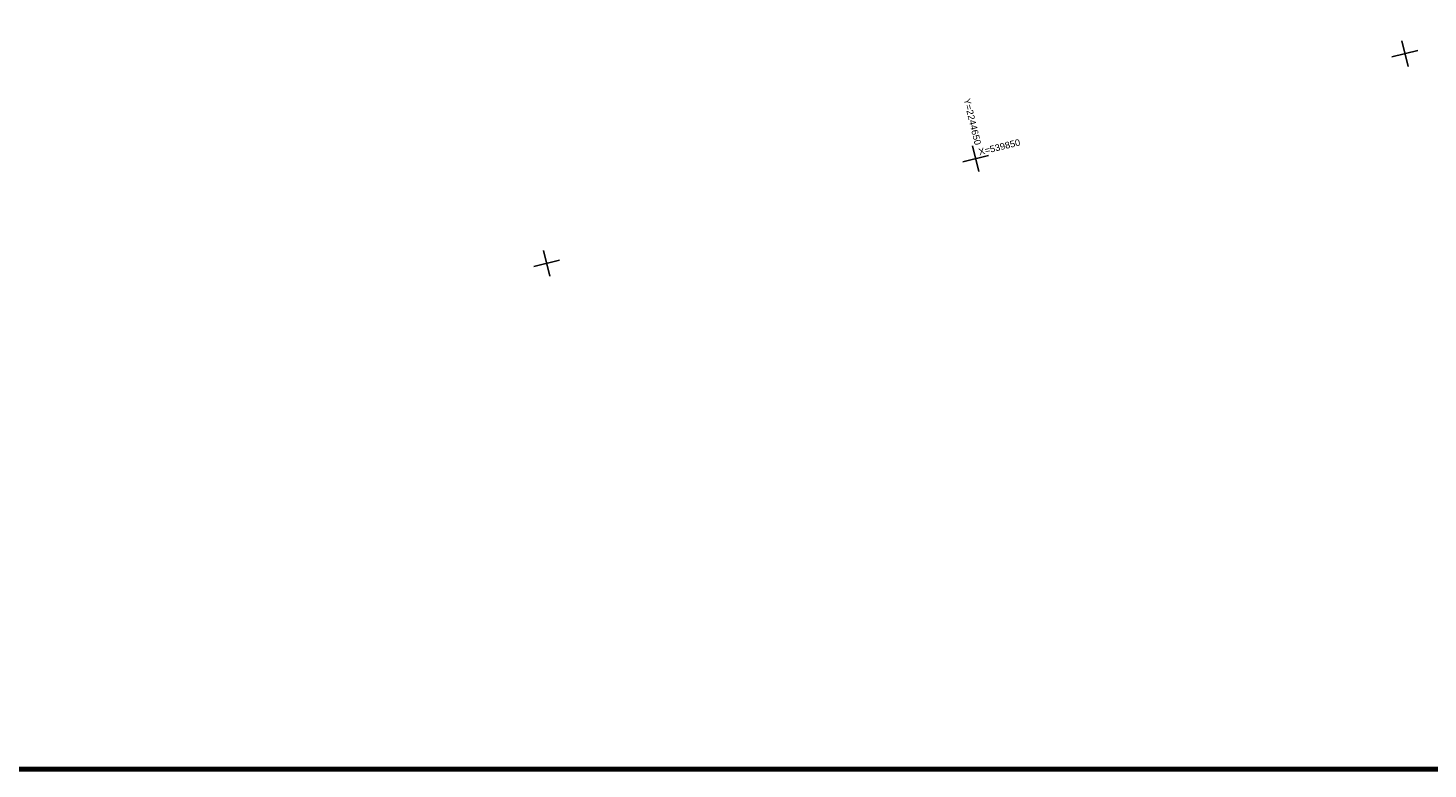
# Model space of a CAD drawing. Header units: millimetres. Extents: x -10 to 1169, y 1 to 1686.
# Tile 130 of 224: x 767 to 926, y 702 to 786. Entities that reach past the tile are written whole.
import ezdxf

# ---------------------------------------------------------------- set-up
doc = ezdxf.new("R2010")
doc.units = ezdxf.units.MM
doc.layers.add('COORDS', color=7, linetype='Continuous')
doc.layers.add('Листы', color=7, linetype='Continuous')
doc.styles.get("Standard").update_dxf_attribs({"font": 'arial.ttf'})

msp = doc.modelspace()

# ---------------------------------------------------------------- linework, layer by layer
at = {"layer": 'COORDS', "lineweight": -2}
for p, q in [((923.24828, 781.66688), (922.53608, 784.58111)), ((921.43506, 782.7679), (924.3493, 783.4801)), ((874.67768, 769.79689), (873.96548, 772.71113)), ((872.86446, 770.89791), (875.77869, 771.61011)), ((826.10707, 757.92691), (825.39487, 760.84115)), ((824.29386, 759.02793), (827.20809, 759.74013))]:
    msp.add_line(p, q, dxfattribs=at)
at = {"layer": 'Листы', "lineweight": 70, "ltscale": 200}
msp.add_lwpolyline([(1162.32147, 988.02195), (22.26761, 988.02195), (22.26761, 702.1419), (1162.32147, 702.1419)], close=True, dxfattribs=at)

# ---------------------------------------------------------------- texts
at = {"layer": 'COORDS', "lineweight": -2}
for s, rotation, p in [('Y=2244650', 283.7331178, (872.94103, 777.95612)), ('X=539850', 13.7331178, (874.74793, 771.61556))]:
    msp.add_text(s, height=0.75, rotation=rotation, dxfattribs=at).set_placement(p)

doc.saveas('drawing.dxf')
